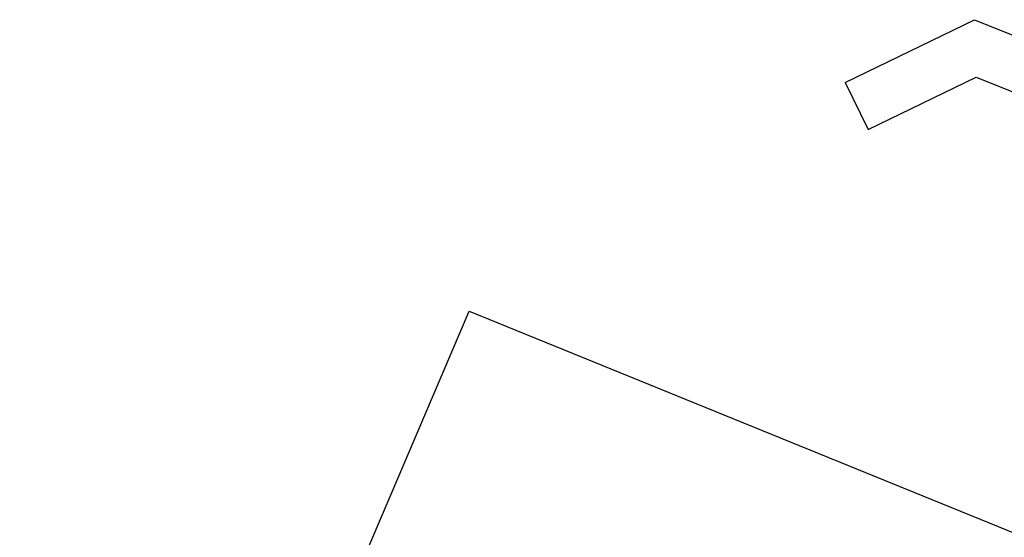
# Model space of a CAD drawing. Header units: millimetres. Extents: x 1512 to 2105, y 794 to 1149.
# Tile 252 of 256: x 1959.84 to 1965.47, y 841.26 to 844.23. Entities that reach past the tile are written whole.
import ezdxf

# ---------------------------------------------------------------- set-up
doc = ezdxf.new("R2010")
doc.units = ezdxf.units.MM

msp = doc.modelspace()

# ---------------------------------------------------------------- linework, layer by layer
for p, q in [((1964.5613, 843.8659), (1965.2999, 844.2252)), ((1965.2999, 844.2252), (1971.6487, 841.6383)), ((1964.5613, 843.8659), (1964.6925, 843.5961)), ((1964.6925, 843.5961), (1965.3107, 843.8968)), ((1965.3107, 843.8968), (1971.5355, 841.3605)), ((1959.0197, 834.6026), (1962.4109, 842.5573)), ((1962.4109, 842.5573), (1970.4925, 839.2645))]:
    msp.add_line(p, q)

doc.saveas('drawing.dxf')
